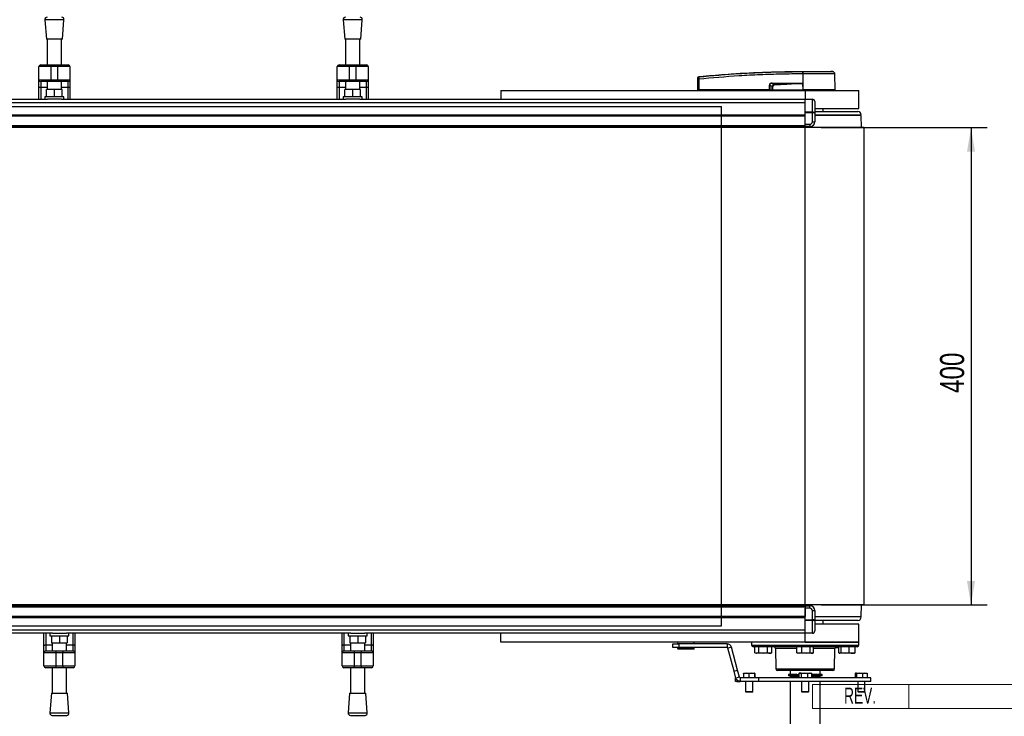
# Model space of a CAD drawing. Header units: millimetres. Extents: x 0 to 420, y 0 to 297.
# Tile 3 of 20: x 116 to 239, y 65 to 152. Entities that reach past the tile are written whole.
import ezdxf
from ezdxf.enums import TextEntityAlignment as Align

# ---------------------------------------------------------------- set-up
doc = ezdxf.new("R2010")
doc.units = ezdxf.units.MM
doc.layers.add('CARTIGLIO', color=140, linetype='Continuous')
doc.layers.add('QUOTE', color=174, linetype='Continuous')
doc.styles.add('SLDTEXTSTYLE0', font='TXT', dxfattribs={"width": 0.638298})
doc.styles.add('SLDTEXTSTYLE3', font='TXT', dxfattribs={"width": 0.75})
doc.dimstyles.new('SLDDIMSTYLE0', dxfattribs={"dimtxt": 3, "dimasz": 3, "dimexe": 0, "dimexo": 0.0625, "dimgap": 0.75, "dimtad": 1, "dimlfac": 6.730953, "dimrnd": 1e-09, "dimzin": 12, "dimdsep": 46, "dimtxsty": 'SLDTEXTSTYLE3', "dimsah": 1, "dimcen": 0.09, "dimadec": 0, "dimazin": 3, "dimtfac": 1, "dimtdec": 3, "dimtofl": 0, "dimtmove": 0, "dimatfit": 3, "dimfxl": 0, "dimfrac": 2, "dimtolj": 1, "dimtzin": 12, "dimarcsym": 0})

# ---------------------------------------------------------------- blocks, each defined once
blk = doc.blocks.new('SW_NOTE_0_27')
at = {"layer": 'CARTIGLIO', "color": 0, "insert": (2.34, 2.58), "char_height": 2, "attachment_point": 2, "style": 'SLDTEXTSTYLE0'}
blk.add_mtext('REV.', dxfattribs=at)
blk = doc.blocks.new('Cartiglio ALUSIC')
at = {"color": 161, "linetype": 'Continuous', "lineweight": 18}
for p, q in [((113.97, 151), (113.97, 154)), ((113.97, 154), (313.62, 154)), ((125.97, 154), (125.97, 151)), ((113.97, 151), (313.62, 151))]:
    blk.add_line(p, q, dxfattribs=at)
at = {"layer": 'CARTIGLIO', "color": 140}
blk.add_blockref('SW_NOTE_0_27', (117.57, 151.04), dxfattribs=at)
at = {"layer": 'CARTIGLIO', "color": 140, "style": 'SLDTEXTSTYLE0', "width": 0.638298}
for tag, height, p in [('AUTOATTR1', 3.5, (223.45, 133.7)), ('AUTOATTR2', 3.5, (221.93, 127.42)), ('AUTOATTR11', 3.5, (222.86, 121.41)), ('AUTOATTR8', 4, (219.24, 110)), ('AUTOATTR9', 4, (218.12, 100.42)), ('AUTOATTR0', 4, (249.03, 100.31))]:
    blk.add_attdef(tag, text='', height=height, dxfattribs=at).set_placement(p, align=Align.TOP_CENTER)
at = {"layer": 'CARTIGLIO', "color": 140}
for tag in ['AUTOATTR13', 'AUTOATTR12', 'AUTOATTR10', 'AUTOATTR7', 'AUTOATTR6', 'AUTOATTR5', 'AUTOATTR4', 'AUTOATTR3']:
    blk.add_attdef(tag, (0, 0), '', height=4, dxfattribs=at)
blk = doc.blocks.new('_D_1')
at = {"layer": 'QUOTE'}
for p, q in [((216.28, 138.5), (236.93, 138.5)), ((234.93, 138.5), (234.93, 79.07)), ((216.28, 79.07), (236.93, 79.07))]:
    blk.add_line(p, q, dxfattribs=at)
for points in [[(234.93, 138.5), (234.43, 135.5), (235.43, 135.5)], [(234.93, 79.07), (235.43, 82.07), (234.43, 82.07)]]:
    blk.add_solid(points, dxfattribs=at)
at = {"layer": 'QUOTE', "insert": (231.07, 105.46), "char_height": 3, "attachment_point": 1, "rotation": 90, "style": 'SLDTEXTSTYLE3'}
blk.add_mtext('400', dxfattribs=at)

msp = doc.modelspace()

# ---------------------------------------------------------------- linework, layer by layer
at = {"color": 7, "linetype": 'Continuous', "lineweight": 25}
for p, q in [((119.6197, 151.9139), (119.8054, 149.4798)), ((121.9968, 151.9139), (119.6197, 151.9139)), ((121.811, 149.4798), (121.9968, 151.9139)), ((156.7615, 151.9139), (156.9472, 149.4798)), ((159.1386, 151.9139), (156.7615, 151.9139)), ((158.9529, 149.4798), (159.1386, 151.9139)), ((121.811, 149.4798), (119.8054, 149.4798)), ((119.9168, 149.4798), (119.9168, 146.2963)), ((121.6996, 146.2963), (121.6996, 149.4798)), ((158.9529, 149.4798), (156.9472, 149.4798)), ((157.0587, 149.4798), (157.0587, 146.2963)), ((158.8415, 146.2963), (158.8415, 149.4798)), ((120.3625, 146.0734), (118.8768, 146.0734)), ((118.8768, 144.4392), (118.8768, 146.0734)), ((119.0997, 146.2963), (120.3625, 146.2963)), ((120.3625, 146.0734), (120.3625, 146.2963)), ((120.3625, 146.2963), (121.2539, 146.2963)), ((121.2539, 146.0734), (120.3625, 146.0734)), ((120.3625, 146.0734), (120.3625, 144.4392)), ((121.2539, 146.0734), (121.2539, 146.2963)), ((121.2539, 146.2963), (122.5167, 146.2963)), ((122.7396, 146.0734), (121.2539, 146.0734)), ((121.2539, 144.4392), (121.2539, 146.0734)), ((122.7396, 146.0734), (122.7396, 144.4392)), ((157.5044, 146.0734), (156.0187, 146.0734)), ((156.0187, 144.4392), (156.0187, 146.0734)), ((156.2415, 146.2963), (157.5044, 146.2963)), ((157.5044, 146.0734), (157.5044, 146.2963)), ((157.5044, 146.2963), (158.3958, 146.2963)), ((158.3958, 146.0734), (157.5044, 146.0734)), ((157.5044, 146.0734), (157.5044, 144.4392)), ((158.3958, 146.0734), (158.3958, 146.2963)), ((158.3958, 146.2963), (159.6586, 146.2963)), ((159.8814, 146.0734), (158.3958, 146.0734)), ((158.3958, 144.4392), (158.3958, 146.0734)), ((159.8814, 146.0734), (159.8814, 144.4392)), ((201.0334, 144.8214), (201.0333, 144.8214)), ((213.9731, 145.1659), (213.949, 145.1659)), ((213.9731, 145.1659), (213.9717, 143.1764)), ((213.9734, 145.4792), (213.9736, 145.4792)), ((217.7142, 145.4587), (217.4558, 145.4792)), ((217.9972, 143.1764), (217.9799, 145.1659)), ((118.8768, 144.4392), (120.3625, 144.4392)), ((118.8768, 143.5839), (118.8768, 144.4392)), ((118.8768, 142.0191), (118.8768, 143.5839)), ((120.3625, 144.2163), (119.0997, 144.2163)), ((119.0997, 144.2163), (119.0997, 143.4561)), ((119.9168, 143.4561), (119.0997, 143.4561)), ((119.0997, 143.4561), (119.0997, 142.0191)), ((119.9168, 144.2163), (119.9168, 143.2076)), ((120.3625, 144.4392), (121.2539, 144.4392)), ((120.3625, 144.2163), (120.3625, 144.4392)), ((121.2539, 144.2163), (120.3625, 144.2163)), ((121.2539, 144.4392), (122.7396, 144.4392)), ((121.2539, 144.2163), (121.2539, 144.4392)), ((122.5167, 144.2163), (121.2539, 144.2163)), ((121.6996, 143.2076), (121.6996, 144.2163)), ((122.5167, 143.4561), (121.6996, 143.4561)), ((122.5167, 143.4561), (122.5167, 144.2163)), ((122.5167, 142.0191), (122.5167, 143.4561)), ((122.7396, 144.4392), (122.7396, 143.5839)), ((122.7396, 143.5839), (122.7396, 142.0191)), ((156.0187, 144.4392), (157.5044, 144.4392)), ((156.0187, 143.5839), (156.0187, 144.4392)), ((156.0187, 142.0191), (156.0187, 143.5839)), ((157.5044, 144.2163), (156.2415, 144.2163)), ((156.2415, 144.2163), (156.2415, 143.4561)), ((157.0587, 143.4561), (156.2415, 143.4561)), ((156.2415, 143.4561), (156.2415, 142.0191)), ((157.0587, 144.2163), (157.0587, 143.2076)), ((157.5044, 144.4392), (158.3958, 144.4392)), ((157.5044, 144.2163), (157.5044, 144.4392)), ((158.3958, 144.2163), (157.5044, 144.2163)), ((158.3958, 144.4392), (159.8814, 144.4392)), ((158.3958, 144.2163), (158.3958, 144.4392)), ((159.6586, 144.2163), (158.3958, 144.2163)), ((158.8415, 143.2076), (158.8415, 144.2163)), ((159.6586, 143.4561), (158.8415, 143.4561)), ((159.6586, 143.4561), (159.6586, 144.2163)), ((159.6586, 142.0191), (159.6586, 143.4561)), ((159.8814, 144.4392), (159.8814, 143.5839)), ((159.8814, 143.5839), (159.8814, 142.0191)), ((200.9133, 143.1764), (200.9249, 144.5067)), ((201.0337, 144.5067), (201.0221, 143.1764)), ((209.8346, 143.1764), (209.8369, 143.7761)), ((209.8647, 143.7761), (209.8623, 143.1764)), ((210.1781, 143.6132), (209.8647, 143.7761)), ((210.1612, 143.9808), (210.4224, 143.845)), ((213.6477, 143.9808), (210.1612, 143.9808)), ((210.1631, 144.0192), (213.6496, 144.0192)), ((213.9638, 144.0014), (213.9638, 143.9931)), ((213.9638, 143.9931), (213.971, 143.1764)), ((119.6197, 142.3162), (119.6197, 142.0191)), ((121.9968, 142.3162), (119.6197, 142.3162)), ((119.8425, 142.3162), (119.8425, 143.2076)), ((120.8082, 143.2076), (119.8425, 143.2076)), ((120.8082, 142.3162), (120.8082, 143.2076)), ((121.7739, 143.2076), (120.8082, 143.2076)), ((121.7739, 142.3162), (121.7739, 143.2076)), ((121.9968, 142.0191), (121.9968, 142.3162)), ((156.7615, 142.3162), (156.7615, 142.0191)), ((159.1386, 142.3162), (156.7615, 142.3162)), ((156.9844, 142.3162), (156.9844, 143.2076)), ((157.9501, 143.2076), (156.9844, 143.2076)), ((157.9501, 142.3162), (157.9501, 143.2076)), ((158.9157, 143.2076), (157.9501, 143.2076)), ((158.9157, 142.3162), (158.9157, 143.2076)), ((159.1386, 142.0191), (159.1386, 142.3162)), ((176.399, 143.1021), (176.399, 142.0191)), ((176.399, 143.1021), (214.2837, 143.1021)), ((182.1158, 143.1058), (182.1158, 143.1021)), ((183.3027, 143.1021), (183.3027, 143.1058)), ((200.9133, 143.1764), (201.0221, 143.1764)), ((200.9856, 143.1764), (200.9869, 143.1021)), ((209.8346, 143.1764), (201.0221, 143.1764)), ((201.0276, 143.1764), (201.0277, 143.1021)), ((209.8623, 143.1764), (209.8346, 143.1764)), ((209.8404, 143.1764), (209.8405, 143.1021)), ((209.8623, 143.1764), (210.1936, 143.1764)), ((209.9137, 143.1764), (209.9146, 143.1021)), ((210.2049, 143.1764), (213.971, 143.1764)), ((210.2282, 143.1764), (210.2288, 143.1021)), ((213.9717, 143.1764), (213.971, 143.1764)), ((217.9972, 143.1764), (213.9717, 143.1764)), ((213.9747, 143.1764), (213.9748, 143.1021)), ((214.2837, 143.1021), (220.9692, 143.1021)), ((214.2837, 143.1021), (214.2837, 142.0191)), ((217.9236, 143.1021), (217.9249, 143.1764)), ((220.9692, 140.8736), (220.9692, 143.1021)), ((65.7163, 142.0191), (119.9383, 142.0191)), ((65.7163, 141.6122), (214.2837, 141.6122)), ((121.6781, 142.0191), (119.9383, 142.0191)), ((121.6781, 142.0191), (157.0801, 142.0191)), ((158.82, 142.0191), (157.0801, 142.0191)), ((158.82, 142.0191), (214.2837, 142.0191)), ((214.2837, 142.0191), (215.1751, 142.0191)), ((214.2837, 141.9756), (214.2837, 142.0191)), ((215.1751, 141.9756), (214.2837, 141.9756)), ((214.2837, 140.4284), (214.2837, 141.9756)), ((215.1751, 142.0191), (215.1751, 141.9756)), ((215.1751, 140.4284), (215.1751, 141.9756)), ((215.4722, 141.7219), (215.4722, 140.2618)), ((65.7163, 140.0877), (214.2837, 140.0877)), ((65.7163, 139.9391), (214.2837, 139.9391)), ((214.2837, 140.4284), (215.1751, 140.4284)), ((214.2837, 140.3233), (214.2837, 140.4284)), ((215.1751, 140.3233), (214.2837, 140.3233)), ((214.2837, 138.8992), (214.2837, 140.3233)), ((214.2837, 138.7506), (214.2837, 139.9391)), ((215.1751, 140.4284), (215.1751, 140.3233)), ((215.1751, 139.1963), (215.1751, 140.3233)), ((215.4722, 140.8736), (220.9692, 140.8736)), ((215.4722, 140.5022), (220.8207, 140.5022)), ((215.4722, 140.2618), (215.4722, 139.1963)), ((215.4722, 140.0565), (218.1697, 140.0565)), ((221.2664, 139.9822), (215.4722, 139.9822)), ((216.5122, 140.5022), (216.5122, 140.8736)), ((218.1697, 140.0565), (221.2664, 140.0565)), ((220.441, 139.9822), (220.441, 140.0565)), ((220.7248, 139.9822), (220.7248, 140.0565)), ((220.7464, 139.9822), (220.7464, 140.0565)), ((221.2734, 138.4965), (221.2664, 139.9822)), ((65.7163, 138.7506), (214.2837, 138.7506)), ((65.7163, 138.602), (214.2837, 138.602)), ((209.8267, 138.4965), (209.8267, 138.602)), ((211.2751, 138.602), (211.266, 138.4965)), ((214.2837, 138.8992), (214.878, 138.8992)), ((214.2837, 138.602), (214.2837, 138.7506)), ((214.878, 138.602), (214.2837, 138.602)), ((214.878, 138.8992), (214.878, 138.602)), ((215.1751, 139.1963), (215.4722, 139.1963)), ((214.2837, 138.4965), (65.7163, 138.4965)), ((214.2837, 79.0696), (214.2837, 138.4965)), ((221.6378, 138.4965), (214.2837, 138.4965)), ((221.6378, 79.0696), (221.6378, 138.4965)), ((214.2837, 79.0696), (65.7163, 79.0696)), ((214.2837, 78.964), (65.7163, 78.964)), ((214.2837, 78.8155), (65.7163, 78.8155)), ((209.8267, 78.964), (209.8267, 79.0696)), ((211.2751, 78.964), (211.266, 79.0696)), ((211.3526, 78.964), (211.3437, 79.0696)), ((221.6378, 79.0696), (214.2837, 79.0696)), ((214.2837, 78.964), (214.878, 78.964)), ((214.2837, 78.964), (214.2837, 78.8155)), ((214.2837, 78.8155), (214.2837, 77.6269)), ((214.878, 78.6669), (214.2837, 78.6669)), ((214.2837, 77.2427), (214.2837, 78.6669)), ((214.878, 78.6669), (214.878, 78.964)), ((221.2664, 77.5839), (221.2734, 79.0696)), ((214.2837, 77.6269), (65.7163, 77.6269)), ((214.2837, 77.4783), (65.7163, 77.4783)), ((214.2837, 77.2427), (215.1751, 77.2427)), ((214.2837, 77.1377), (214.2837, 77.2427)), ((215.1751, 78.3697), (215.4722, 78.3697)), ((215.1751, 77.2427), (215.1751, 78.3697)), ((215.1751, 77.2427), (215.1751, 77.1377)), ((215.4722, 78.3697), (215.4722, 77.3043)), ((221.2664, 77.5839), (215.4722, 77.5839)), ((221.2664, 77.5839), (215.4722, 77.5839)), ((215.4722, 77.3043), (215.4722, 75.8441)), ((215.1751, 77.1377), (214.2837, 77.1377)), ((214.2837, 75.5905), (214.2837, 77.1377)), ((215.1751, 75.5905), (215.1751, 77.1377)), ((220.8207, 77.1382), (215.4722, 77.1382)), ((220.9692, 76.6925), (215.4742, 76.6925)), ((216.5122, 76.6925), (216.5122, 77.1382)), ((220.9692, 74.464), (220.9692, 76.6925)), ((214.2837, 75.9538), (65.7163, 75.9538)), ((120.5591, 75.547), (65.7163, 75.547)), ((119.4977, 73.9821), (119.4977, 75.547)), ((119.7206, 75.547), (119.7206, 74.1099)), ((120.2405, 75.547), (120.2405, 75.2498)), ((120.2405, 75.2498), (122.6176, 75.2498)), ((120.4634, 75.2498), (120.4634, 74.3584)), ((120.5591, 75.547), (122.299, 75.547)), ((121.4291, 75.2498), (121.4291, 74.3584)), ((157.701, 75.547), (122.299, 75.547)), ((122.3948, 75.2498), (122.3948, 74.3584)), ((122.6176, 75.2498), (122.6176, 75.547)), ((123.1376, 74.1099), (123.1376, 75.547)), ((123.3605, 75.547), (123.3605, 73.9821)), ((156.6395, 73.9821), (156.6395, 75.547)), ((156.8624, 75.547), (156.8624, 74.1099)), ((157.3824, 75.547), (157.3824, 75.2498)), ((157.3824, 75.2498), (159.7595, 75.2498)), ((157.6052, 75.2498), (157.6052, 74.3584)), ((157.701, 75.547), (159.4409, 75.547)), ((158.5709, 75.2498), (158.5709, 74.3584)), ((214.2837, 75.547), (159.4409, 75.547)), ((159.5366, 75.2498), (159.5366, 74.3584)), ((159.7595, 75.2498), (159.7595, 75.547)), ((160.2794, 74.1099), (160.2794, 75.547)), ((160.5023, 75.547), (160.5023, 73.9821)), ((176.399, 74.464), (176.399, 75.547)), ((214.2837, 75.5905), (215.1751, 75.5905)), ((214.2837, 75.547), (214.2837, 75.5905)), ((215.1751, 75.547), (214.2837, 75.547)), ((214.2837, 74.464), (214.2837, 75.547)), ((215.1751, 75.5905), (215.1751, 75.547)), ((119.4977, 73.1269), (119.4977, 73.9821)), ((119.7206, 74.1099), (119.7206, 73.3497)), ((119.7206, 74.1099), (120.5377, 74.1099)), ((120.4634, 74.3584), (121.4291, 74.3584)), ((120.5377, 74.3584), (120.5377, 73.3497)), ((121.4291, 74.3584), (122.3948, 74.3584)), ((122.3205, 73.3497), (122.3205, 74.3584)), ((122.3205, 74.1099), (123.1376, 74.1099)), ((123.1376, 73.3497), (123.1376, 74.1099)), ((123.3605, 73.9821), (123.3605, 73.1269)), ((156.6395, 73.1269), (156.6395, 73.9821)), ((156.8624, 74.1099), (156.8624, 73.3497)), ((156.8624, 74.1099), (157.6795, 74.1099)), ((157.6052, 74.3584), (158.5709, 74.3584)), ((157.6795, 74.3584), (157.6795, 73.3497)), ((158.5709, 74.3584), (159.5366, 74.3584)), ((159.4623, 73.3497), (159.4623, 74.3584)), ((159.4623, 74.1099), (160.2794, 74.1099)), ((160.2794, 73.3497), (160.2794, 74.1099)), ((160.5023, 73.9821), (160.5023, 73.1269)), ((214.2837, 74.464), (176.399, 74.464)), ((197.7927, 73.7954), (197.7927, 74.2411)), ((197.7927, 74.2411), (198.5355, 74.2411)), ((198.5355, 73.7954), (197.7927, 73.7954)), ((198.4116, 74.4358), (198.4035, 74.2798)), ((198.4035, 74.2798), (200.4504, 74.2798)), ((198.4035, 73.7567), (198.4116, 73.6007)), ((200.2926, 73.7567), (198.4035, 73.7567)), ((200.4423, 74.4358), (198.4116, 74.4358)), ((198.4116, 73.6007), (200.2857, 73.6007)), ((200.4208, 74.2485), (198.4331, 74.2485)), ((198.4331, 73.788), (200.2675, 73.788)), ((200.4126, 73.5726), (198.4413, 73.5726)), ((198.5207, 74.2485), (198.5207, 74.2411)), ((198.5207, 73.7954), (198.5207, 73.788)), ((198.5355, 74.2411), (198.5355, 73.7954)), ((204.5579, 74.2411), (198.5355, 74.2411)), ((204.5579, 73.7954), (198.5355, 73.7954)), ((200.2675, 73.788), (200.4208, 73.788)), ((200.2857, 73.6007), (200.4423, 73.6007)), ((200.4504, 73.7567), (200.2926, 73.7567)), ((200.3332, 74.2411), (200.3332, 74.2485)), ((200.3332, 73.788), (200.3332, 73.7954)), ((200.4504, 74.2798), (200.4423, 74.4358)), ((200.4423, 73.6007), (200.4504, 73.7567)), ((204.5579, 74.2411), (204.5579, 73.7954)), ((205.0941, 73.8297), (204.6636, 73.7143)), ((205.437, 70.8279), (204.6636, 73.7143)), ((205.8675, 70.9432), (205.0941, 73.8297)), ((207.5982, 74.464), (207.6047, 74.0887)), ((207.6047, 74.0887), (220.9627, 74.0887)), ((214.2837, 73.8697), (207.8275, 73.8697)), ((208.0287, 73.1288), (208.0287, 73.8697)), ((208.5271, 73.1288), (208.5271, 73.8697)), ((209.5823, 73.1288), (209.5823, 73.8697)), ((210.139, 73.1288), (210.139, 73.8697)), ((210.5837, 73.6507), (210.6279, 71.1173)), ((213.2365, 73.6507), (210.5837, 73.6507)), ((213.2365, 73.1288), (213.2365, 73.8697)), ((213.8762, 73.1288), (213.8762, 73.8697)), ((214.2837, 74.464), (220.9692, 74.464)), ((220.9692, 74.464), (214.2837, 74.464)), ((220.7399, 73.8697), (214.2837, 73.8697)), ((214.9234, 73.1288), (214.9234, 73.8697)), ((215.3308, 73.1288), (215.3308, 73.8697)), ((217.9837, 73.6507), (215.3308, 73.6507)), ((217.9395, 71.1173), (217.9837, 73.6507)), ((218.4614, 73.1288), (218.4614, 73.8697)), ((218.7437, 73.1288), (218.7437, 73.8697)), ((219.7658, 73.1288), (219.7658, 73.8697)), ((220.5057, 73.1288), (220.5057, 73.8697)), ((220.9627, 74.0887), (220.9692, 74.464)), ((119.4977, 71.4926), (119.4977, 73.1269)), ((120.9834, 73.1269), (119.4977, 73.1269)), ((119.7206, 73.3497), (120.9834, 73.3497)), ((120.9834, 73.3497), (121.8748, 73.3497)), ((120.9834, 73.3497), (120.9834, 73.1269)), ((120.9834, 73.1269), (120.9834, 71.4926)), ((121.8748, 73.1269), (120.9834, 73.1269)), ((121.8748, 73.3497), (123.1376, 73.3497)), ((121.8748, 73.3497), (121.8748, 73.1269)), ((123.3605, 73.1269), (121.8748, 73.1269)), ((121.8748, 71.4926), (121.8748, 73.1269)), ((123.3605, 73.1269), (123.3605, 71.4926)), ((158.1252, 73.1269), (156.6395, 73.1269)), ((156.6395, 71.4926), (156.6395, 73.1269)), ((156.8624, 73.3497), (158.1252, 73.3497)), ((158.1252, 73.3497), (158.1252, 73.1269)), ((158.1252, 73.3497), (159.0166, 73.3497)), ((159.0166, 73.1269), (158.1252, 73.1269)), ((158.1252, 73.1269), (158.1252, 71.4926)), ((159.0166, 73.3497), (160.2794, 73.3497)), ((159.0166, 73.3497), (159.0166, 73.1269)), ((160.5023, 73.1269), (159.0166, 73.1269)), ((159.0166, 71.4926), (159.0166, 73.1269)), ((160.5023, 73.1269), (160.5023, 71.4926)), ((208.0287, 73.1288), (208.2779, 73.0773)), ((208.0456, 73.1225), (208.1696, 73.0773)), ((208.2779, 73.0773), (208.1696, 73.0773)), ((208.2779, 73.0773), (208.5271, 73.1288)), ((209.0547, 73.0773), (208.2779, 73.0773)), ((208.5271, 73.1288), (209.0547, 73.0773)), ((209.0547, 73.0773), (209.5823, 73.1288)), ((209.8606, 73.0773), (209.0547, 73.0773)), ((209.9981, 73.0773), (209.8606, 73.0773)), ((209.9981, 73.0773), (210.1221, 73.1225)), ((210.139, 73.1288), (210.1211, 73.1251)), ((213.2365, 73.1288), (213.5564, 73.0773)), ((213.2926, 73.1053), (213.3694, 73.0773)), ((213.5564, 73.0773), (213.3694, 73.0773)), ((213.5564, 73.0773), (213.8762, 73.1288)), ((214.3998, 73.0773), (213.5564, 73.0773)), ((213.8762, 73.1288), (214.3998, 73.0773)), ((214.3998, 73.0773), (214.9234, 73.1288)), ((215.1271, 73.0773), (214.3998, 73.0773)), ((215.1979, 73.0773), (215.1271, 73.0773)), ((215.1979, 73.0773), (215.2747, 73.1053)), ((218.4614, 73.1288), (218.6026, 73.0773)), ((218.5308, 73.0913), (218.5693, 73.0773)), ((218.6026, 73.0773), (218.5693, 73.0773)), ((218.6026, 73.0773), (218.7437, 73.1288)), ((219.2548, 73.0773), (218.6026, 73.0773)), ((218.7437, 73.1288), (219.2548, 73.0773)), ((219.2548, 73.0773), (219.7658, 73.1288)), ((220.1358, 73.0773), (219.2548, 73.0773)), ((220.3978, 73.0773), (220.1358, 73.0773)), ((220.3978, 73.0773), (220.4363, 73.0913)), ((220.5057, 73.1288), (220.4324, 73.1021)), ((119.4977, 71.4926), (120.9834, 71.4926)), ((120.9834, 71.2698), (119.7206, 71.2698)), ((120.5377, 71.2698), (120.5377, 68.0863)), ((120.9834, 71.4926), (121.8748, 71.4926)), ((120.9834, 71.4926), (120.9834, 71.2698)), ((121.8748, 71.2698), (120.9834, 71.2698)), ((121.8748, 71.4926), (123.3605, 71.4926)), ((121.8748, 71.4926), (121.8748, 71.2698)), ((123.1376, 71.2698), (121.8748, 71.2698)), ((122.3205, 68.0863), (122.3205, 71.2698)), ((156.6395, 71.4926), (158.1252, 71.4926)), ((158.1252, 71.2698), (156.8624, 71.2698)), ((157.6795, 71.2698), (157.6795, 68.0863)), ((158.1252, 71.4926), (159.0166, 71.4926)), ((158.1252, 71.4926), (158.1252, 71.2698)), ((159.0166, 71.2698), (158.1252, 71.2698)), ((159.0166, 71.4926), (160.5023, 71.4926)), ((159.0166, 71.4926), (159.0166, 71.2698)), ((160.2794, 71.2698), (159.0166, 71.2698)), ((159.4623, 68.0863), (159.4623, 71.2698)), ((210.6279, 71.1173), (217.9395, 71.1173)), ((205.437, 70.8279), (205.8675, 70.9432)), ((205.6662, 69.9727), (205.437, 70.8279)), ((205.6081, 69.5612), (205.6081, 70.0069)), ((205.6081, 70.0069), (205.657, 70.0069)), ((206.0967, 70.0881), (205.6662, 69.9727)), ((206.0967, 70.0881), (205.8675, 70.9432)), ((206.2024, 70.0069), (206.0967, 70.0881)), ((206.2024, 70.0069), (206.2024, 69.5612)), ((208.5058, 70.0069), (206.2024, 70.0069)), ((206.9391, 70.6012), (206.6028, 70.5626)), ((206.6028, 70.5626), (206.6028, 70.0069)), ((206.6153, 70.6012), (206.615, 70.6011)), ((206.6157, 70.6012), (206.9391, 70.6012)), ((207.2753, 70.5626), (206.9391, 70.6012)), ((206.9391, 70.6012), (207.6244, 70.6012)), ((207.6244, 70.6012), (207.2753, 70.5626)), ((207.2753, 70.5626), (207.2753, 70.0069)), ((207.9735, 70.5626), (207.6244, 70.6012)), ((207.6244, 70.6012), (207.9864, 70.6012)), ((207.9735, 70.5626), (207.9735, 70.0069)), ((207.9871, 70.6011), (207.9867, 70.6012)), ((207.9992, 70.5626), (207.9992, 70.0069)), ((208.5058, 69.5612), (208.5058, 70.0069)), ((222.4549, 70.0069), (208.5058, 70.0069)), ((214.2837, 70.8983), (210.8507, 70.8983)), ((212.1913, 70.4229), (212.1913, 70.2446)), ((213.2535, 70.4229), (212.1913, 70.4229)), ((213.2535, 70.2446), (212.1913, 70.2446)), ((212.4266, 70.8983), (212.4266, 70.4229)), ((212.5083, 70.2223), (212.4266, 70.2194)), ((212.4266, 70.2194), (212.4266, 70.0069)), ((213.5041, 70.2194), (212.4266, 70.2194)), ((212.5083, 70.2446), (212.5083, 70.2223)), ((212.5083, 70.2223), (213.5041, 70.2223)), ((213.2535, 70.2446), (213.2535, 70.4229)), ((213.2535, 70.4229), (213.4708, 70.4229)), ((213.4708, 70.2446), (213.2535, 70.2446)), ((213.4708, 70.4229), (213.4708, 70.2446)), ((213.4744, 70.4229), (213.4708, 70.4229)), ((213.4744, 70.2446), (213.4708, 70.2446)), ((213.4744, 70.2446), (213.4744, 70.4229)), ((213.5041, 70.4229), (213.4744, 70.4229)), ((213.5041, 70.2446), (213.4744, 70.2446)), ((213.5041, 70.5626), (213.5041, 70.0069)), ((213.598, 70.6012), (213.5543, 70.5853)), ((213.598, 70.6012), (213.639, 70.6012)), ((213.639, 70.6012), (214.1637, 70.6012)), ((214.1637, 70.6012), (213.7739, 70.5626)), ((213.7739, 70.5626), (213.7739, 70.0069)), ((214.5535, 70.5626), (214.1637, 70.6012)), ((214.1637, 70.6012), (214.8084, 70.6012)), ((217.7166, 70.8983), (214.2837, 70.8983)), ((214.8084, 70.6012), (214.5535, 70.5626)), ((214.5535, 70.5626), (214.5535, 70.0069)), ((215.0632, 70.5626), (214.8084, 70.6012)), ((214.8084, 70.6012), (214.9694, 70.6012)), ((215.013, 70.5853), (214.9694, 70.6012)), ((215.0632, 70.5626), (215.0632, 70.0069)), ((216.4005, 70.4229), (215.0632, 70.4229)), ((216.4005, 70.2446), (215.0632, 70.2446)), ((215.0632, 70.2223), (216.0591, 70.2223)), ((216.1408, 70.2194), (215.0632, 70.2194)), ((216.0591, 70.2223), (216.0591, 70.2446)), ((216.1408, 70.2194), (216.0591, 70.2223)), ((216.1408, 70.4229), (216.1408, 70.8983)), ((216.1408, 70.0069), (216.1408, 70.2194)), ((216.4005, 70.2446), (216.4005, 70.4229)), ((220.5186, 70.5626), (220.8183, 70.6012)), ((220.5186, 70.5626), (220.5186, 70.0069)), ((220.5807, 70.6012), (220.5683, 70.5967)), ((220.5928, 70.6012), (221.0409, 70.6012)), ((221.0409, 70.6012), (220.667, 70.5626)), ((220.667, 70.5626), (220.667, 70.0069)), ((221.4147, 70.5626), (221.0409, 70.6012)), ((221.0409, 70.6012), (221.7144, 70.6012)), ((221.7144, 70.6012), (221.4147, 70.5626)), ((221.4147, 70.5626), (221.4147, 70.0069)), ((222.0141, 70.5626), (221.7144, 70.6012)), ((221.7144, 70.6012), (221.9509, 70.6012)), ((221.9644, 70.5967), (221.952, 70.6012)), ((222.0141, 70.5626), (222.0141, 70.0069)), ((222.4549, 69.5612), (222.4549, 70.0069)), ((205.7567, 69.5612), (205.6081, 69.5612)), ((205.7567, 69.791), (205.7567, 69.5612)), ((205.7567, 69.5612), (206.2024, 69.5612)), ((208.5058, 69.5612), (206.2024, 69.5612)), ((206.8553, 69.5612), (206.8553, 68.3133)), ((207.7467, 68.3133), (207.7467, 69.5612)), ((222.4549, 69.5612), (208.5058, 69.5612)), ((212.4266, 69.5612), (212.4266, 59.6072)), ((213.838, 69.5612), (213.838, 68.3133)), ((214.7294, 68.3133), (214.7294, 69.5612)), ((216.1408, 59.6072), (216.1408, 69.5612)), ((220.8207, 69.5612), (220.8207, 68.3133)), ((221.7121, 68.3133), (221.7121, 69.5612)), ((120.4262, 68.0863), (120.2405, 65.6522)), ((120.4262, 68.0863), (122.4319, 68.0863)), ((122.6176, 65.6522), (122.4319, 68.0863)), ((157.5681, 68.0863), (157.3824, 65.6522)), ((157.5681, 68.0863), (159.5738, 68.0863)), ((159.7595, 65.6522), (159.5738, 68.0863)), ((206.8553, 68.3133), (206.9445, 68.2241)), ((206.8553, 68.3133), (207.7467, 68.3133)), ((207.6576, 68.2241), (206.9445, 68.2241)), ((207.6576, 68.2241), (207.7467, 68.3133)), ((213.838, 68.3133), (213.9271, 68.2241)), ((213.838, 68.3133), (214.7294, 68.3133)), ((213.9485, 68.2241), (213.9271, 68.2241)), ((214.6402, 68.2241), (213.9485, 68.2241)), ((214.6402, 68.2241), (214.7294, 68.3133)), ((220.8207, 68.3133), (220.9098, 68.2241)), ((220.8207, 68.3133), (221.7121, 68.3133)), ((220.9161, 68.2241), (220.9098, 68.2241)), ((221.6229, 68.2241), (220.9161, 68.2241)), ((221.6229, 68.2241), (221.7121, 68.3133)), ((120.2405, 65.6522), (122.6176, 65.6522)), ((120.5142, 65.3333), (121.4291, 65.2635)), ((120.5142, 65.3333), (122.3439, 65.3333)), ((121.4291, 65.2635), (122.3439, 65.3333)), ((157.3824, 65.6522), (159.7595, 65.6522)), ((157.6561, 65.3333), (158.5709, 65.2635)), ((157.6561, 65.3333), (159.4858, 65.3333)), ((158.5709, 65.2635), (159.4858, 65.3333))]:
    msp.add_line(p, q, dxfattribs=at)
at = {"color": 7, "linetype": 'Continuous'}
for p, q in [((76.116, 141.0964), (203.884, 141.0964)), ((203.884, 76.4696), (203.884, 141.0964)), ((76.116, 76.4696), (203.884, 76.4696))]:
    msp.add_line(p, q, dxfattribs=at)
at = {"color": 7, "linetype": 'Continuous', "lineweight": 25, "flags": 128}
for points in [[(119.0997, 143.4561), (119.0562, 143.4586), (119.0144, 143.4658), (118.9759, 143.4777), (118.9421, 143.4936), (118.9144, 143.5129), (118.8938, 143.535), (118.8811, 143.559), (118.8768, 143.5839)], [(122.7396, 143.5839), (122.7353, 143.559), (122.7226, 143.535), (122.702, 143.5129), (122.6743, 143.4936), (122.6405, 143.4777), (122.602, 143.4658), (122.5602, 143.4586), (122.5167, 143.4561)], [(156.2415, 143.4561), (156.1981, 143.4586), (156.1562, 143.4658), (156.1177, 143.4777), (156.084, 143.4936), (156.0562, 143.5129), (156.0356, 143.535), (156.023, 143.559), (156.0187, 143.5839)], [(159.8814, 143.5839), (159.8771, 143.559), (159.8645, 143.535), (159.8439, 143.5129), (159.8162, 143.4936), (159.7824, 143.4777), (159.7439, 143.4658), (159.7021, 143.4586), (159.6586, 143.4561)], [(213.6477, 143.9808), (213.8247, 143.9877), (213.9638, 143.9931)], [(119.4977, 73.9821), (119.502, 74.0071), (119.5147, 74.031), (119.5353, 74.0531), (119.563, 74.0725), (119.5967, 74.0884), (119.6353, 74.1002), (119.6771, 74.1075), (119.7206, 74.1099)], [(123.1376, 74.1099), (123.1811, 74.1075), (123.2229, 74.1002), (123.2614, 74.0884), (123.2952, 74.0725), (123.3229, 74.0531), (123.3435, 74.031), (123.3562, 74.0071), (123.3605, 73.9821)], [(156.6395, 73.9821), (156.6438, 74.0071), (156.6565, 74.031), (156.6771, 74.0531), (156.7048, 74.0725), (156.7386, 74.0884), (156.7771, 74.1002), (156.8189, 74.1075), (156.8624, 74.1099)], [(160.2794, 74.1099), (160.3229, 74.1075), (160.3647, 74.1002), (160.4033, 74.0884), (160.437, 74.0725), (160.4647, 74.0531), (160.4853, 74.031), (160.498, 74.0071), (160.5023, 73.9821)]]:
    msp.add_lwpolyline(points, dxfattribs=at)
at = {"color": 7, "linetype": 'Continuous', "lineweight": 25}
for centre, radius, start, end in [((119.9159, 151.9365), 0.2971, 94.362914, 184.362914), ((121.7005, 151.9365), 0.2971, 355.637086, 85.637086), ((157.0578, 151.9365), 0.2971, 94.362914, 184.362914), ((158.8423, 151.9365), 0.2971, 355.637086, 85.637086), ((119.0997, 146.0734), 0.2229, 90, 180), ((122.5167, 146.0734), 0.2229, 0, 90), ((156.2415, 146.0734), 0.2229, 90, 180), ((159.6586, 146.0734), 0.2229, 0, 90), ((201.0449, 144.6808), 0.1185, 96.104195, 179.384141), ((215.0651, 145.2287), 1.1178, 168.120168, 183.219012), ((219.9985, 144.7717), 6.0663, 173.303191, 173.496611), ((215.0893, 145.228), 1.1179, 168.081743, 183.180073), ((217.6827, 145.1633), 0.2971, 0.500011, 83.923128), ((119.0997, 144.4392), 0.2229, 180, 270), ((122.5167, 144.4392), 0.2229, 270, 0), ((156.2415, 144.4392), 0.2229, 180, 270), ((159.6586, 144.4392), 0.2229, 270, 0), ((200.9793, 141.2175), 3.2896, 89.051899, 90.948101), ((209.8508, 147.5601), 3.784, 269.78976, 270.21024), ((209.8553, 144.0152), 0.3078, 353.585658, 0.74759), ((107.8084, 138.8856), 102.7337, 2.731259, 2.766996), ((213.3418, 144.0152), 0.3078, 353.585658, 0.74759), ((215.1751, 141.7219), 0.2971, 0, 90), ((220.8207, 140.0565), 0.4457, 0, 90), ((214.878, 139.1963), 0.2971, 270, 0), ((214.878, 139.1963), 0.5943, 270, 0), ((214.878, 78.3697), 0.5943, 0, 90), ((214.878, 78.3697), 0.2971, 0, 90), ((220.8207, 77.5839), 0.4457, 270, 0), ((215.1751, 75.8441), 0.2971, 270, 0), ((198.4331, 74.2783), 0.0297, 177, 270), ((198.4331, 73.7583), 0.0297, 90, 183), ((198.4413, 74.4342), 0.0297, 90, 177), ((198.4413, 73.6023), 0.0297, 183, 270), ((200.4126, 74.4342), 0.0297, 3, 90), ((200.4126, 73.6023), 0.0297, 270, 357), ((200.4208, 74.2783), 0.0297, 270, 3), ((200.4208, 73.7583), 0.0297, 357, 90), ((204.5579, 73.686), 0.5551, 15, 90), ((204.5579, 73.686), 0.1094, 15, 90), ((207.8275, 74.0925), 0.2229, 181, 270), ((210.3609, 73.6468), 0.2229, 1, 90), ((218.2065, 73.6468), 0.2229, 90, 179), ((220.7399, 74.0925), 0.2229, 270, 359), ((119.7206, 73.1269), 0.2229, 90, 180), ((123.1376, 73.1269), 0.2229, 0, 90), ((156.8624, 73.1269), 0.2229, 90, 180), ((160.2794, 73.1269), 0.2229, 0, 90), ((119.7206, 71.4926), 0.2229, 180, 270), ((123.1376, 71.4926), 0.2229, 270, 0), ((156.8624, 71.4926), 0.2229, 180, 270), ((160.2794, 71.4926), 0.2229, 270, 0), ((210.8507, 71.1212), 0.2229, 181, 270), ((217.7166, 71.1212), 0.2229, 270, 359), ((120.5368, 65.6296), 0.2971, 175.637086, 265.637086), ((122.3213, 65.6296), 0.2971, 274.362914, 4.362914), ((157.6787, 65.6296), 0.2971, 175.637086, 265.637086), ((159.4632, 65.6296), 0.2971, 274.362914, 4.362914)]:
    msp.add_arc(centre, radius, start, end, dxfattribs=at)
for centre, major_axis, ratio, start_param, end_param in [((210.3641, 143.6247), (0.5052, -0.2485), 0.60672542, 2.25200573, 3.42889257), ((210.3603, 143.6251), (0.4779, -0.2366), 0.5569608, 2.25321842, 3.43010526), ((210.5455, 143.5288), (0.3404, -0.1811), 0.77058227, 2.30113884, 3.47802567), ((210.5455, 143.5295), (0.2972, -0.1571), 0.66301777, 2.29905058, 3.47593741), ((215.1751, 141.7219), (0.2971, 0), 0.85355339, 0, 1.57079633), ((215.1751, 140.2618), (0.2971, 0), 0.56066017, 0, 1.57079633), ((215.1751, 140.2618), (0.2971, 0), 0.20710678, 0, 1.57079633), ((215.1751, 77.3043), (0.2971, 0), 0.20710678, 4.71238898, 6.28318531), ((215.1751, 77.3043), (0.2971, 0), 0.56066017, 4.71238898, 6.28318531), ((215.1751, 75.8441), (0.2971, 0), 0.85355339, 4.71238898, 6.28318531)]:
    msp.add_ellipse(centre, major_axis=major_axis, ratio=ratio, start_param=start_param, end_param=end_param, dxfattribs=at)
for points, knots in [([(200.9249, 144.5067), (200.9249, 144.5138), (200.9252, 144.5406), (200.9256, 144.5863), (200.926, 144.6349), (200.9263, 144.6705), (200.9264, 144.6782), (200.9264, 144.6821)], [0, 0, 0, 0, 0.082107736, 0.311654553, 0.54070711, 0.770369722, 1, 1, 1, 1]), ([(200.9264, 144.6821), (200.9265, 144.6907), (200.9266, 144.7023), (200.9266, 144.7038), (200.9266, 144.7042)], [0, 0, 0, 0, 0.73657409, 1, 1, 1, 1]), ([(200.9266, 144.7042), (200.9268, 144.7084), (200.9275, 144.726), (200.9366, 144.7565), (200.9605, 144.7894), (200.9938, 144.8134), (201.0201, 144.8188), (201.0333, 144.8214)], [0, 0, 0, 0, 0.07160669, 0.30681144, 0.53787451, 0.76893725, 1, 1, 1, 1]), ([(201.0323, 144.7986), (201.0314, 144.7921), (201.0298, 144.779), (201.0291, 144.7198), (201.03, 144.639), (201.0319, 144.5631), (201.0333, 144.5184), (201.0337, 144.5067)], [0, 0, 0, 0, 0.229688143, 0.459596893, 0.688779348, 0.91808895, 1, 1, 1, 1]), ([(201.0323, 144.7986), (202.7053, 144.9513), (205.2552, 145.184), (208.6911, 145.3552), (211.3317, 145.4459), (213.0892, 145.4458), (213.9712, 145.4588), (213.9712, 145.4588)], [0, 0, 0, 0, 0.38876695, 0.59252789, 0.79628932, 0.99999932, 1, 1, 1, 1]), ([(201.0333, 144.8214), (201.0332, 144.821), (201.0329, 144.8194), (201.0326, 144.8074), (201.0323, 144.7986)], [0, 0, 0, 0, 0.26388418, 1, 1, 1, 1]), ([(201.0334, 144.8214), (201.0833, 144.8265), (201.3913, 144.8578), (202.7427, 144.9897), (205.5193, 145.2165), (209.5252, 145.4345), (212.49, 145.4643), (213.9734, 145.4792)], [0, 0, 0, 0, 0.01170126, 0.07220884, 0.31419353, 0.65688711, 1, 1, 1, 1]), ([(213.949, 145.1659), (213.071, 145.1605), (211.3148, 145.1495), (208.6814, 145.0636), (205.251, 144.8912), (202.7049, 144.659), (201.0337, 144.5067)], [0, 0, 0, 0, 0.20362021, 0.40724063, 0.61094774, 1, 1, 1, 1]), ([(213.9712, 145.4588), (213.9712, 145.4588), (213.9793, 145.4588), (213.9874, 145.4588), (213.9955, 145.4588)], [0, 0, 0, 0, 0.00036549, 1, 1, 1, 1]), ([(217.9799, 145.1659), (217.97, 145.1659), (217.95, 145.166), (217.7888, 145.166), (217.5338, 145.1658), (217.1873, 145.1659), (216.7554, 145.166), (216.2574, 145.1657), (215.6986, 145.166), (215.1229, 145.1659), (214.54, 145.1659), (214.1636, 145.1659), (213.9731, 145.1659)], [0, 0, 0, 0, 0.10046502, 0.20384345, 0.30430944, 0.40768894, 0.50815524, 0.61153497, 0.71200234, 0.81538328, 0.9066108, 1, 1, 1, 1]), ([(213.9736, 145.4792), (214.1941, 145.4792), (214.6359, 145.4792), (215.2868, 145.4792), (215.8917, 145.4792), (216.4296, 145.4792), (216.8727, 145.4792), (217.2033, 145.4792), (217.4169, 145.4792), (217.4428, 145.4792), (217.4558, 145.4792)], [0, 0, 0, 0, 0.12488045, 0.25013958, 0.37464939, 0.49981249, 0.62476421, 0.74955772, 0.87492377, 1, 1, 1, 1]), ([(213.9955, 145.4588), (214.1702, 145.4588), (214.5195, 145.4587), (215.058, 145.4588), (215.594, 145.4588), (216.1111, 145.4587), (216.5752, 145.4588), (216.9754, 145.4588), (217.2983, 145.4587), (217.5353, 145.4589), (217.6854, 145.4587), (217.7046, 145.4587), (217.7142, 145.4587)], [0, 0, 0, 0, 0.09230362, 0.18460708, 0.28653845, 0.3884688, 0.49039805, 0.59232883, 0.69424704, 0.79616636, 0.8980845, 1, 1, 1, 1]), ([(210.1781, 143.6132), (210.1868, 143.6132), (210.2024, 143.6133), (210.222, 143.6132), (210.2306, 143.6132)], [0, 0, 0, 0, 0.56, 1, 1, 1, 1]), ([(210.1936, 143.1764), (210.1888, 143.2578), (210.1803, 143.4032), (210.1788, 143.5491), (210.1781, 143.6132)], [0, 0, 0, 0, 0.56058603, 1, 1, 1, 1]), ([(210.2306, 143.6132), (210.2283, 143.5316), (210.2243, 143.3857), (210.2108, 143.2404), (210.2049, 143.1764)], [0, 0, 0, 0, 0.55939227, 1, 1, 1, 1]), ([(210.4224, 143.845), (211.0243, 143.8722), (212.0994, 143.9208), (213.1746, 143.9625), (213.6477, 143.9808)], [0, 0, 0, 0, 0.55997408, 1, 1, 1, 1]), ([(213.9638, 143.9931), (213.3036, 143.949), (212.1246, 143.8703), (210.9446, 143.8083), (210.4254, 143.781)], [0, 0, 0, 0, 0.560026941, 1, 1, 1, 1]), ([(213.6496, 144.0192), (213.6799, 144.0189), (213.7699, 144.0181), (213.8756, 144.0184), (213.949, 144.0042), (213.9638, 144.0014)], [0, 0, 0, 0, 0.28926734, 0.85682964, 1, 1, 1, 1]), ([(210.1936, 143.1764), (210.1946, 143.1764), (210.197, 143.1764), (210.201, 143.1764), (210.2039, 143.1764), (210.2049, 143.1764)], [0, 0, 0, 0, 0.31939567, 0.74819126, 1, 1, 1, 1]), ([(211.3401, 138.4965), (211.3405, 138.502), (211.3433, 138.5372), (211.3466, 138.5723), (211.3494, 138.602)], [0, 0, 0, 0, 0.15570087, 1, 1, 1, 1]), ([(218.0446, 73.7954), (218.0826, 73.7954), (218.1743, 73.7954), (218.3166, 73.7954), (218.4251, 73.7954), (218.4579, 73.7954), (218.4614, 73.7954)], [0, 0, 0, 0, 0.249368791, 0.602295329, 0.957484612, 1, 1, 1, 1]), ([(209.5823, 73.1288), (209.6012, 73.1225), (209.6931, 73.0917), (209.7865, 73.0837), (209.8606, 73.0773)], [0, 0, 0, 0, 0.20618569, 1, 1, 1, 1]), ([(209.8606, 73.0773), (209.949, 73.0863), (210.0424, 73.0957), (210.1341, 73.1271), (210.139, 73.1288)], [0, 0, 0, 0, 0.9470257, 1, 1, 1, 1]), ([(213.2947, 73.1073), (213.2892, 73.1083), (213.2696, 73.1117), (213.2504, 73.1217), (213.2365, 73.1288)], [0, 0, 0, 0, 0.28222135, 1, 1, 1, 1]), ([(214.9234, 73.1288), (214.9372, 73.1225), (215.0045, 73.0917), (215.0729, 73.0837), (215.1271, 73.0773)], [0, 0, 0, 0, 0.20618569, 1, 1, 1, 1]), ([(215.1271, 73.0773), (215.1918, 73.0863), (215.2601, 73.0957), (215.3273, 73.1271), (215.3308, 73.1288)], [0, 0, 0, 0, 0.947025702, 1, 1, 1, 1]), ([(219.7658, 73.1288), (219.791, 73.1225), (219.9132, 73.0917), (220.0372, 73.0837), (220.1358, 73.0773)], [0, 0, 0, 0, 0.206185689, 1, 1, 1, 1]), ([(220.1358, 73.0773), (220.2532, 73.0863), (220.3773, 73.0957), (220.4992, 73.1271), (220.5057, 73.1288)], [0, 0, 0, 0, 0.9470257, 1, 1, 1, 1]), ([(206.6028, 70.5626), (206.603, 70.5639), (206.6073, 70.5874), (206.6116, 70.5945), (206.6157, 70.6012)], [0, 0, 0, 0, 0.0529743, 1, 1, 1, 1]), ([(207.9864, 70.6012), (207.9823, 70.5945), (207.978, 70.5874), (207.9737, 70.5639), (207.9735, 70.5626)], [0, 0, 0, 0, 0.9470257, 1, 1, 1, 1]), ([(207.9992, 70.5626), (207.9983, 70.5674), (207.9941, 70.5904), (207.9898, 70.5964), (207.9864, 70.6012)], [0, 0, 0, 0, 0.20618569, 1, 1, 1, 1]), ([(213.639, 70.6012), (213.6031, 70.5964), (213.5579, 70.5904), (213.5133, 70.5674), (213.5041, 70.5626)], [0, 0, 0, 0, 0.79381431, 1, 1, 1, 1]), ([(213.7739, 70.5626), (213.7716, 70.5639), (213.7271, 70.5874), (213.6819, 70.5945), (213.639, 70.6012)], [0, 0, 0, 0, 0.0529743, 1, 1, 1, 1]), ([(215.0114, 70.5785), (215.0264, 70.576), (215.0438, 70.5731), (215.0609, 70.5639), (215.0632, 70.5626)], [0, 0, 0, 0, 0.86237465, 1, 1, 1, 1]), ([(220.5928, 70.6012), (220.573, 70.5964), (220.5482, 70.5904), (220.5237, 70.5674), (220.5186, 70.5626)], [0, 0, 0, 0, 0.79381431, 1, 1, 1, 1]), ([(220.667, 70.5626), (220.6657, 70.5639), (220.6412, 70.5874), (220.6164, 70.5945), (220.5928, 70.6012)], [0, 0, 0, 0, 0.0529743, 1, 1, 1, 1]), ([(221.9399, 70.6012), (221.9635, 70.5945), (221.9883, 70.5874), (222.0128, 70.5639), (222.0141, 70.5626)], [0, 0, 0, 0, 0.9470257, 1, 1, 1, 1])]:
    msp.add_open_spline(points, degree=3, knots=knots, dxfattribs=at)
msp.add_open_spline([(206.2024, 69.5612), (206.1418, 69.567), (206.0206, 69.5785), (205.859, 69.6689), (205.7299, 69.8015), (205.6874, 69.9156), (205.6662, 69.9727)], degree=3, dxfattribs=at)

# ---------------------------------------------------------------- block references
at = {"layer": 'CARTIGLIO'}
msp.add_blockref('Cartiglio ALUSIC', (101.2063, -84.828), dxfattribs=at)

# ---------------------------------------------------------------- dimensions: what is measured, and where the dimension line sits
at = {"layer": 'QUOTE'}
dim = msp.add_linear_dim(base=(232.5534, 79.0696), p1=(214.2837, 138.4965), p2=(214.2837, 79.0696), angle=90, dimstyle='SLDDIMSTYLE0', dxfattribs=at)
dim.commit()
dim.dimension.update_dxf_attribs({"geometry": '_D_1', "text_midpoint": (232.5534, 108.783), "dimtype": 160})

doc.saveas('drawing.dxf')
